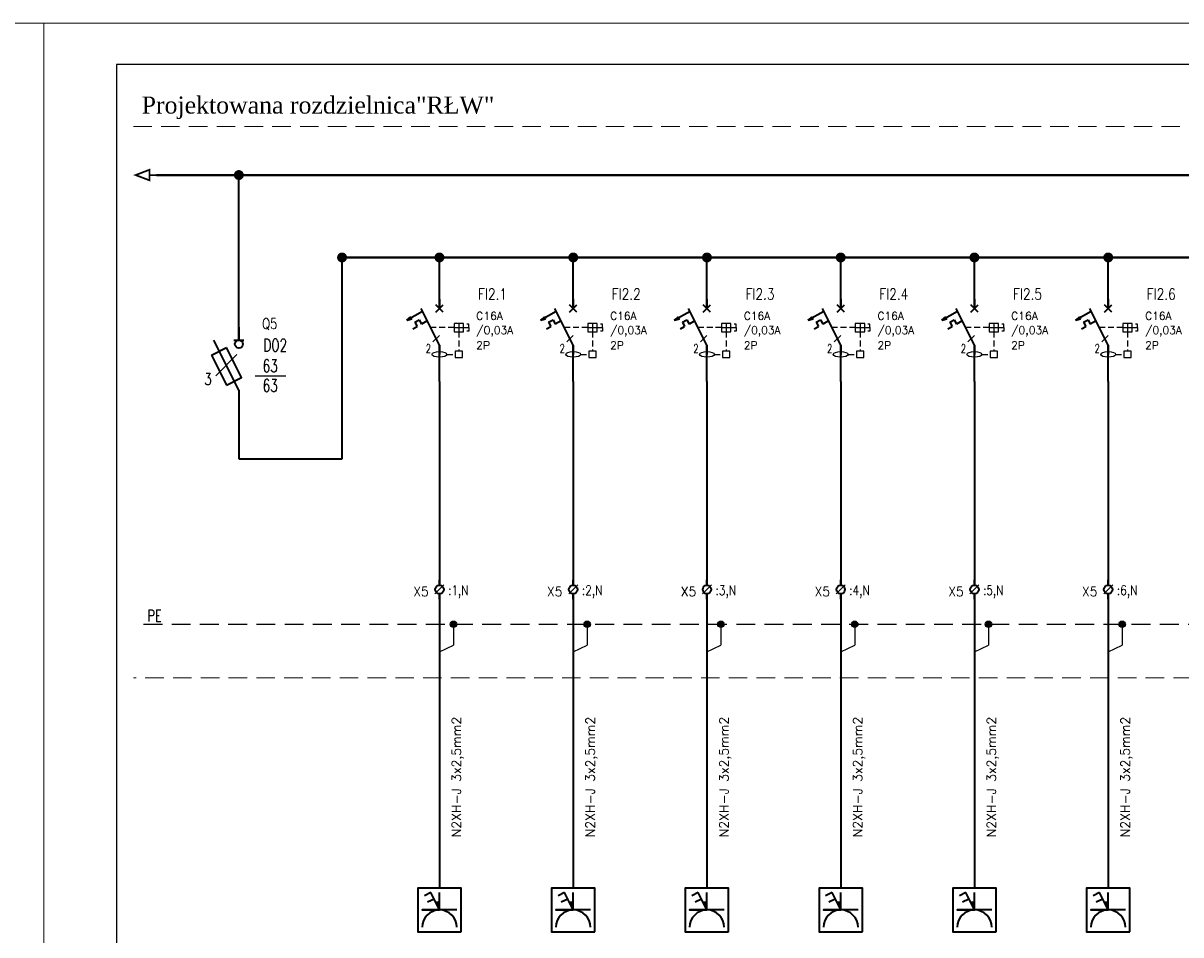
# Model space of a CAD drawing. Extents: x 45023 to 80158, y -8440 to -2500.
# Tile 9 of 14: x 63288 to 67194, y -5577 to -2500. Entities that reach past the tile are written whole.
import ezdxf
from ezdxf.enums import TextEntityAlignment as Align

# ---------------------------------------------------------------- set-up
doc = ezdxf.new("R2010")
doc.units = 0
doc.header["$MEASUREMENT"] = 0
for name, pattern in [('CONTINUA', [0]), ('DASHEDX2', [1.5, 1, -0.5]), ('HIDDEN', [9.525, 6.35, -3.175]), ('HIDDEN2', [0.1875, 0.125, -0.0625])]:
    doc.linetypes.add(name, pattern=pattern)
for name, color, linetype, lineweight in [('15-240', 240, 'Continuous', 35), ('15-7', 7, 'Continuous', 40), ('DEFAULT', 7, 'Continuous', 0), ('ele_aparat', 5, 'Continuous', 30), ('SIE_DG_PRESE', 10, 'Continuous', 35), ('TORY_GŁÓWNE', 7, 'Continuous', 40)]:
    doc.layers.add(name, color=color, linetype=linetype, lineweight=lineweight)
for name, color, linetype in [('15-6', 6, 'Continuous'), ('6', 6, 'Continuous'), ('Elektryka', 5, 'Continuous'), ('R-RAM', 10, 'Continuous'), ('RYSUNEK', 7, 'Continuous')]:
    doc.layers.add(name, color=color, linetype=linetype)
doc.styles.add('BIPSIMPL', font='simplex.shx')
doc.styles.add('P3', font='simplex.shx', dxfattribs={"width": 0.95})
doc.styles.add('ROMANS', font='romans', dxfattribs={"height": 3})

# ---------------------------------------------------------------- blocks, each defined once
blk = doc.blocks.new('SU0213')
at = {"layer": '15-240', "linetype": 'Continuous'}
for p, q in [((0, -0.279), (0, 0)), ((0, -1), (0, -0.721))]:
    blk.add_line(p, q, dxfattribs=at)
at = {"layer": '15-240', "linetype": 'Continuous', "lineweight": 20}
blk.add_line((-0.234, -0.734), (0.234, -0.266), dxfattribs=at)
at = {"layer": '15-240', "linetype": 'Continuous'}
blk.add_circle((0, -0.5), 0.221, dxfattribs=at)
at = {"linetype": 'Continuous', "lineweight": 20, "style": 'ROMANS', "flags": 3}
blk.add_attdef('NRSYMB', text='', height=0.4, dxfattribs=at).set_placement((-0.125, 2.341), align=Align.MIDDLE)
at = {"lineweight": 20, "style": 'ROMANS', "flags": 3}
blk.add_attdef('NAZWA', (-2.405, 0.543), '', height=1, dxfattribs=at)
at = {"color": 1, "lineweight": 20, "style": 'ROMANS', "width": 0.8}
blk.add_attdef('LISTWA', text='', height=0.6, dxfattribs=at).set_placement((-0.555, -0.714), align=Align.RIGHT)
at = {"color": 0, "lineweight": 20, "style": 'ROMANS', "width": 0.8}
blk.add_attdef('ZACISK', (0.445, -0.664), '', height=0.5, dxfattribs=at)
blk = doc.blocks.new('030201')
at = {"color": 6, "const_width": 0.185}
blk.add_lwpolyline([(-0.093, 0, 1), (0.093, 0, 1)], format="xyb", close=True, dxfattribs=at)
at = {"color": 3}
blk.add_point((0, 0), dxfattribs=at)
at = {"linetype": 'Continuous', "style": 'ROMANS', "flags": 3}
blk.add_attdef('NRSYMB', text='', height=0.4, dxfattribs=at).set_placement((0.336, 2.427), align=Align.MIDDLE)
blk.add_attdef('NAZWA', (-2.451, 0.936), '', height=1, dxfattribs=at)
blk = doc.blocks.new('072109')
at = {"layer": '15-240', "linetype": 'Continuous'}
for p, q in [((0, 0), (0, -0.5)), ((-1.1, -1.1), (-0.5, -0.8)), ((0, -2.5), (-1, -0.5)), ((-0.2, -0.5), (0.2, -0.5)), ((-1.1, -1.1), (-0.5, -2.3)), ((0, -2.5), (0, -3))]:
    blk.add_line(p, q, dxfattribs=at)
blk.add_lwpolyline([(-0.5, -2.3), (0.1, -2), (-0.5, -0.8)], dxfattribs=at)
blk.add_circle((0, -0.66), 0.16, dxfattribs=at)
blk.add_point((0, 0), dxfattribs=at)
at = {"layer": '15-6', "linetype": 'Continuous', "style": 'ROMANS', "flags": 3}
blk.add_attdef('NRSYMB', text='', height=0.4, dxfattribs=at).set_placement((0.25, 2.519), align=Align.MIDDLE)
blk.add_attdef('NAZWA', (-2.386, 0.707), '', height=1, dxfattribs=at)
at = {"layer": '15-6', "linetype": 'Continuous', "style": 'ROMANS'}
for tag, height, width, p in [('OZN', 0.6, 0.8, (-1.346, -0.789)), ('KOD', 0.4, 0.7, (-0.798, -2.506))]:
    blk.add_attdef(tag, text='', height=height, dxfattribs=dict(at, width=width)).set_placement(p, align=Align.RIGHT)
at = {"layer": '15-6', "linetype": 'Continuous', "style": 'ROMANS', "width": 0.7, "flags": 4}
for tag, p in [('ZB1', (0.394, -0.685)), ('ZB2', (0.235, -2.675))]:
    blk.add_attdef(tag, p, '', height=0.4, dxfattribs=at)
for tag, p in [('IW', (1.298, -1.253)), ('IPD', (1.323, -1.847))]:
    blk.add_attdef(tag, text='', height=0.3, dxfattribs=at).set_placement(p, align=Align.MIDDLE)
blk = doc.blocks.new('ele_aparat_2P_003A_B16A')
at = {"color": 7, "linetype": 'DASHEDX2', "lineweight": 25, "ltscale": 5}
for p, q in [((12.32, -16.04), (-7.41, -16.04)), ((16.3, -19.48), (16.3, -35.94)), ((6.27, -38.58), (13.24, -38.58))]:
    blk.add_line(p, q, dxfattribs=at)
at = {"color": 7, "lineweight": 25}
for p, q in [((12.32, -16.04), (20.28, -16.04)), ((16.3, -12.6), (16.3, -19.48)), ((19.37, -16.04), (24.66, -16.04)), ((24.66, -13.06), (23.01, -13.06)), ((24.66, -19.02), (23.01, -19.02)), ((24.66, -16.04), (24.66, -13.06)), ((24.66, -16.04), (24.66, -19.02))]:
    blk.add_line(p, q, dxfattribs=at)
for points in [[(12.32, -19.48), (20.28, -19.48), (20.28, -12.6), (12.32, -12.6)], [(13.24, -41.23), (19.37, -41.23), (19.37, -35.94), (13.24, -35.94)]]:
    blk.add_lwpolyline(points, close=True, dxfattribs=at)
blk.add_ellipse((0, -38.58), major_axis=(-6.27, 0), ratio=0.380518, dxfattribs=at)
at = {"layer": '15-240'}
for p, q in [((0, -30.87), (-15.43, 0)), ((-3.09, -3.09), (3.09, 3.09)), ((3.09, -3.09), (-3.09, 3.09)), ((0, 7.72), (0, 0)), ((-26.86, -9.64), (-27.57, -9.76)), ((-27.45, -9.76), (-24.24, -6.8)), ((-27.45, -9.76), (-24.01, -7.29)), ((-27.45, -9.76), (-23.53, -8.03)), ((-14.26, -2.34), (-27.33, -9.76)), ((-27.33, -9.76), (-23.29, -8.53)), ((-23.17, -8.53), (-24.13, -7.04)), ((-23.33, -7.3), (-23.33, -7.3)), ((-20.75, -11.47), (-17, -9.57)), ((-17, -9.57), (-15.12, -13.04)), ((-22.43, -17.04), (-18.86, -14.94)), ((-20.75, -11.47), (-18.86, -14.94)), ((-10.24, -10.39), (-15.12, -13.04)), ((0, -30.87), (0, -38.58))]:
    blk.add_line(p, q, dxfattribs=at)
at = {"layer": '15-240', "linetype": 'Continuous'}
blk.add_point((0, 7.72), dxfattribs=at)

msp = doc.modelspace()

# ---------------------------------------------------------------- hatches: boundary and pattern name
at = {"layer": 'RYSUNEK'}
for points in [[(64750.9, -4529.3, 1), (64728.9, -4529.3, 1)], [(65202.1, -4529.3, 1), (65180.1, -4529.3, 1)], [(65653.4, -4529.3, 1), (65631.4, -4529.3, 1)], [(66104.6, -4529.3, 1), (66082.6, -4529.3, 1)], [(66555.9, -4529.3, 1), (66533.9, -4529.3, 1)], [(67007.1, -4529.3, 1), (66985.1, -4529.3, 1)]]:
    msp.add_hatch(color=256, dxfattribs=at).paths.add_polyline_path(points)

# ---------------------------------------------------------------- linework, layer by layer
at = {"linetype": 'Continuous'}
for p, q in [((64739.9, -4529.3, 0), (64739.9, -4599.6, 0)), ((65191.1, -4529.3, 0), (65191.1, -4599.6, 0)), ((65642.4, -4529.3, 0), (65642.4, -4599.6, 0)), ((66093.6, -4529.3, 0), (66093.6, -4599.6, 0)), ((66544.9, -4529.3, 0), (66544.9, -4599.6, 0)), ((66996.1, -4529.3, 0), (66996.1, -4599.6, 0)), ((64692.7, -4622.2, 0), (64739.9, -4599.6, 0)), ((65144, -4622.2, 0), (65191.1, -4599.6, 0)), ((65595.2, -4622.2, 0), (65642.4, -4599.6, 0)), ((66046.5, -4622.2, 0), (66093.6, -4599.6, 0)), ((66497.7, -4622.2, 0), (66544.9, -4599.6, 0)), ((66949, -4622.2, 0), (66996.1, -4599.6, 0))]:
    msp.add_line(p, q, dxfattribs=at)
at = {"elevation": 0}
msp.add_lwpolyline([(63603.1, -8300.4), (71618.2, -8300.4), (71618.2, -2640.4), (63603.1, -2640.4)], close=True, dxfattribs=at)
at = {"layer": '15-240'}
for p, q in [((64015.9, -3570.1, 0), (64015.9, -3013.1, 0.1)), ((64364.1, -3971.1, 0), (64364.1, -3291.2, 0)), ((64692.7, -3463.9, 0), (64692.7, -3291.2, 0)), ((65144, -3463.9, 0), (65144, -3291.2, 0)), ((65595.2, -3463.9, 0), (65595.2, -3291.2, 0)), ((66046.5, -3463.9, 0), (66046.5, -3291.2, 0)), ((66497.7, -3463.9, 0), (66497.7, -3291.2, 0)), ((66949, -3463.9, 0), (66949, -3291.2, 0)), ((64692.7, -3709.8, 0.1), (64692.7, -3587.4, 0)), ((65144, -3709.8, 0.1), (65144, -3587.4, 0)), ((65595.2, -3709.8, 0.1), (65595.2, -3587.4, 0)), ((66046.5, -3709.8, 0.1), (66046.5, -3587.4, 0)), ((66497.7, -3709.8, 0.1), (66497.7, -3587.4, 0)), ((66949, -3709.8, 0.1), (66949, -3587.4, 0)), ((64692.7, -3709.8, 0.1), (64692.7, -3999.2, 0)), ((65144, -3709.8, 0.1), (65144, -3999.2, 0)), ((65595.2, -3709.8, 0.1), (65595.2, -3999.2, 0)), ((66046.5, -3709.8, 0.1), (66046.5, -3999.2, 0)), ((66497.7, -3709.8, 0.1), (66497.7, -3999.2, 0)), ((66949, -3709.8, 0.1), (66949, -3999.2, 0)), ((64015.9, -3738.8, 0), (64015.9, -3971.1, 0)), ((64015.9, -3971.1, 0), (64364.1, -3971.1, 0)), ((64692.7, -3999.2, 0), (64692.7, -4397.3, 0)), ((64692.7, -4009.7, 0), (64692.7, -4107.4, 0)), ((65144, -3999.2, 0), (65144, -4397.3, 0)), ((65144, -4009.7, 0), (65144, -4107.4, 0)), ((65595.2, -3999.2, 0), (65595.2, -4397.3, 0)), ((65595.2, -4009.7, 0), (65595.2, -4107.4, 0)), ((66046.5, -3999.2, 0), (66046.5, -4397.3, 0)), ((66046.5, -4009.7, 0), (66046.5, -4107.4, 0)), ((66497.7, -3999.2, 0), (66497.7, -4397.3, 0)), ((66497.7, -4009.7, 0), (66497.7, -4107.4, 0)), ((66949, -3999.2, 0), (66949, -4397.3, 0)), ((66949, -4009.7, 0), (66949, -4107.4, 0)), ((64692.7, -4426.1, 0), (64692.7, -4753.1, -0.1)), ((65144, -4426.1, 0), (65144, -4753.1, -0.1)), ((65595.2, -4426.1, 0), (65595.2, -4753.1, -0.1)), ((66046.5, -4426.1, 0), (66046.5, -4753.1, -0.1)), ((66497.7, -4426.1, 0), (66497.7, -4753.1, -0.1)), ((66949, -4426.1, 0), (66949, -4753.1, -0.1)), ((64692.7, -4743.2, -0.1), (64692.7, -5420.3, -0.1)), ((65144, -4743.2, -0.1), (65144, -5420.3, -0.1)), ((65595.2, -4743.2, -0.1), (65595.2, -5420.3, -0.1)), ((66046.5, -4743.2, -0.1), (66046.5, -5420.3, -0.1)), ((66497.7, -4743.2, -0.1), (66497.7, -5420.3, -0.1)), ((66949, -4743.2, -0.1), (66949, -5420.3, -0.1))]:
    msp.add_line(p, q, dxfattribs=at)
at = {"layer": '15-6'}
for p, q in [((64670.8, -3576.3, 0), (64692.7, -3554.4, 0)), ((65122.1, -3576.3, 0), (65143.9, -3554.4, 0)), ((65573.3, -3576.3, 0), (65595.2, -3554.4, 0)), ((66024.6, -3576.3, 0), (66046.4, -3554.4, 0)), ((66475.8, -3576.3, 0), (66497.7, -3554.4, 0)), ((66927.1, -3576.3, 0), (66948.9, -3554.4, 0)), ((64009.5, -3618.6, 0), (63937.9, -3690.2, 0))]:
    msp.add_line(p, q, dxfattribs=at)
at = {"layer": '15-6', "lineweight": 25}
msp.add_line((64070.4, -3690.4, 0), (64174.1, -3690.4, 0), dxfattribs=at)
at = {"layer": '15-7', "color": 5}
for p, q in [((63738.2, -3013.1, 0), (71425, -3013.1, 0)), ((71278.4, -3291.2, 0), (64364.1, -3291.2, 0))]:
    msp.add_line(p, q, dxfattribs=at)
at = {"layer": '15-7', "color": 5, "const_width": 6, "elevation": 0}
msp.add_lwpolyline([(63738.2, -3013.1), (63714.7, -3013.1), (63714.7, -2995.1), (63667.7, -3013.1), (63714.7, -3031), (63714.7, -3013.1)], dxfattribs=at)
at = {"layer": 'DEFAULT', "color": 7, "linetype": 'HIDDEN2', "lineweight": 20, "ltscale": 500}
for p, q in [((63659.9, -2849.5, 0), (71543.9, -2849.5, 0)), ((71543.9, -4709.8, 0), (63659.9, -4709.8, 0))]:
    msp.add_line(p, q, dxfattribs=at)
at = {"layer": 'R-RAM', "color": 8, "lineweight": 9, "ltscale": 20, "elevation": 0}
for points in [[(54958.2, -8440.4), (63358.2, -8440.4), (63358.2, -2500.4), (54958.2, -2500.4)], [(63358.2, -8440.4), (71758.2, -8440.4), (71758.2, -2500.4), (63358.2, -2500.4)]]:
    msp.add_lwpolyline(points, close=True, dxfattribs=at)
at = {"layer": 'RYSUNEK'}
for centre in [(64739.9, -4529.3, 0), (65191.1, -4529.3, 0), (65642.4, -4529.3, 0), (66093.6, -4529.3, 0), (66544.9, -4529.3, 0), (66996.1, -4529.3, 0)]:
    msp.add_circle(centre, 11, dxfattribs=at)
at = {"layer": 'SIE_DG_PRESE', "linetype": 'CONTINUA', "elevation": -0.1, "flags": 128}
for points in [[(64765.9, -5566.6), (64765.9, -5420.3), (64619.6, -5420.3), (64619.6, -5566.6), (64765.9, -5566.6)], [(65217.1, -5566.6), (65217.1, -5420.3), (65070.9, -5420.3), (65070.9, -5566.6), (65217.1, -5566.6)], [(65668.4, -5566.6), (65668.4, -5420.3), (65522.1, -5420.3), (65522.1, -5566.6), (65668.4, -5566.6)], [(66119.6, -5566.6), (66119.6, -5420.3), (65973.4, -5420.3), (65973.4, -5566.6), (66119.6, -5566.6)], [(66570.9, -5566.6), (66570.9, -5420.3), (66424.6, -5420.3), (66424.6, -5566.6), (66570.9, -5566.6)], [(67022.1, -5566.6), (67022.1, -5420.3), (66875.9, -5420.3), (66875.9, -5566.6), (67022.1, -5566.6)]]:
    msp.add_lwpolyline(points, dxfattribs=at)
at = {"layer": 'SIE_DG_PRESE', "elevation": -0.1}
for points in [[(64751.2, -5493.4), (64634.2, -5493.4), (64692.7, -5493.4), (64692.7, -5434.9)], [(64663.5, -5434.9), (64641.7, -5445.8)], [(64674.3, -5456.6), (64652.5, -5467.5)], [(64692.7, -5493.4), (64663.5, -5434.9)], [(65202.5, -5493.4), (65085.5, -5493.4), (65144, -5493.4), (65144, -5434.9)], [(65114.7, -5434.9), (65092.9, -5445.8)], [(65125.6, -5456.6), (65103.8, -5467.5)], [(65144, -5493.4), (65114.7, -5434.9)], [(65653.7, -5493.4), (65536.7, -5493.4), (65595.2, -5493.4), (65595.2, -5434.9)], [(65566, -5434.9), (65544.2, -5445.8)], [(65576.8, -5456.6), (65555, -5467.5)], [(65595.2, -5493.4), (65566, -5434.9)], [(66105, -5493.4), (65988, -5493.4), (66046.5, -5493.4), (66046.5, -5434.9)], [(66017.2, -5434.9), (65995.4, -5445.8)], [(66028.1, -5456.6), (66006.3, -5467.5)], [(66046.5, -5493.4), (66017.2, -5434.9)], [(66556.2, -5493.4), (66439.2, -5493.4), (66497.7, -5493.4), (66497.7, -5434.9)], [(66468.5, -5434.9), (66446.7, -5445.8)], [(66479.3, -5456.6), (66457.5, -5467.5)], [(66497.7, -5493.4), (66468.5, -5434.9)], [(67007.5, -5493.4), (66890.5, -5493.4), (66949, -5493.4), (66949, -5434.9)], [(66919.7, -5434.9), (66897.9, -5445.8)], [(66930.6, -5456.6), (66908.8, -5467.5)], [(66949, -5493.4), (66919.7, -5434.9)]]:
    msp.add_lwpolyline(points, dxfattribs=at)
at = {"layer": 'SIE_DG_PRESE'}
for centre in [(64692.7, -5551.9, -0.1), (65144, -5551.9, -0.1), (65595.2, -5551.9, -0.1), (66046.5, -5551.9, -0.1), (66497.7, -5551.9, -0.1), (66949, -5551.9, -0.1)]:
    msp.add_arc(centre, 58.5, 0, 180, dxfattribs=at)
for points in [[(64692.7, -5493.4, -0.1), (64692.7, -5464.2, -0.1), (64678.1, -5464.2, -0.1)], [(65144, -5493.4, -0.1), (65144, -5464.2, -0.1), (65129.4, -5464.2, -0.1)], [(65595.2, -5493.4, -0.1), (65595.2, -5464.2, -0.1), (65580.6, -5464.2, -0.1)], [(66046.5, -5493.4, -0.1), (66046.5, -5464.2, -0.1), (66031.9, -5464.2, -0.1)], [(66497.7, -5493.4, -0.1), (66497.7, -5464.2, -0.1), (66483.1, -5464.2, -0.1)], [(66949, -5493.4, -0.1), (66949, -5464.2, -0.1), (66934.4, -5464.2, -0.1)]]:
    msp.add_solid(points, dxfattribs=at)
at = {"layer": 'TORY_GŁÓWNE', "linetype": 'HIDDEN', "lineweight": 25, "ltscale": 10}
msp.add_line((63694.3, -4529.3, 0), (71393.9, -4529.3, 0), dxfattribs=at)

# ---------------------------------------------------------------- block references
at = {"layer": '15-240', "xscale": 84.38375000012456, "yscale": 84.38375000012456, "zscale": 84.38375000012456}
msp.add_blockref('072109', (64015.9, -3527.9, 0), dxfattribs=at)
at = {"layer": '6', "color": 1, "linetype": 'Continuous', "xscale": 90.25, "yscale": 90.25, "zscale": 90.25}
for p in [(64015.9, -3013.1, 0.1), (64364.1, -3291.2, -0.1), (64364.1, -3291.2, -0.1), (64692.7, -3291.2, 0), (65144, -3291.2, 0), (65595.2, -3291.2, 0), (66046.5, -3291.2, 0), (66497.7, -3291.2, 0), (66949, -3291.2, 0)]:
    msp.add_blockref('030201', p, dxfattribs=at)
at = {"layer": 'ele_aparat', "color": 3, "xscale": 4, "yscale": 4, "zscale": 4}
for p in [(64692.7, -3463.9, 0), (65144, -3463.9, 0), (65595.2, -3463.9, 0), (66046.5, -3463.9, 0), (66497.7, -3463.9, 0), (66949, -3463.9, 0)]:
    msp.add_blockref('ele_aparat_2P_003A_B16A', p, dxfattribs=at)
at = {"layer": 'Elektryka', "color": 1, "linetype": 'Continuous', "lineweight": 20}
ref = msp.add_blockref('SU0213', (64692.7, -4379.1, 0), dxfattribs=dict(at, xscale=65.13432749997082, yscale=65.13432749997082, zscale=65.13432749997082))
ref.add_attrib('LISTWA', 'X5', dxfattribs={"layer": '0', "color": 1, "lineweight": 20, "height": 32, "style": 'P3', "width": 0.95}).set_placement((64656.6, -4444.2, 0), align=Align.BOTTOM_RIGHT)
ref.add_attrib('ZACISK', ':1,N', (64721.7, -4430.6, 0), dxfattribs={"layer": '0', "color": 0, "lineweight": 20, "height": 32.57, "style": 'ROMANS', "width": 0.8})
ref = msp.add_blockref('SU0213', (65144, -4379.1, 0), dxfattribs=dict(at, xscale=65.13432749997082, yscale=65.13432749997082, zscale=65.13432749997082))
ref.add_attrib('LISTWA', 'X5', dxfattribs={"layer": '0', "color": 1, "lineweight": 20, "height": 32, "style": 'P3', "width": 0.95}).set_placement((65107.8, -4444.2, 0), align=Align.BOTTOM_RIGHT)
ref.add_attrib('ZACISK', ':2,N', (65173, -4430.6, 0), dxfattribs={"layer": '0', "color": 0, "lineweight": 20, "height": 32.57, "style": 'ROMANS', "width": 0.8})
ref = msp.add_blockref('SU0213', (65595.2, -4379.1, 0), dxfattribs=dict(at, xscale=65.13432749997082, yscale=65.13432749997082, zscale=65.13432749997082))
ref.add_attrib('LISTWA', 'X5', dxfattribs={"layer": '0', "color": 1, "lineweight": 20, "height": 32, "style": 'P3', "width": 0.95}).set_placement((65559.1, -4444.2, 0), align=Align.BOTTOM_RIGHT)
ref.add_attrib('ZACISK', ':3,N', (65624.2, -4430.6, 0), dxfattribs={"layer": '0', "color": 0, "lineweight": 20, "height": 32.57, "style": 'ROMANS', "width": 0.8})
ref = msp.add_blockref('SU0213', (66046.5, -4379.1, 0), dxfattribs=dict(at, xscale=65.13432749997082, yscale=65.13432749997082, zscale=65.13432749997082))
ref.add_attrib('LISTWA', 'X5', dxfattribs={"layer": '0', "color": 1, "lineweight": 20, "height": 32, "style": 'P3', "width": 0.95}).set_placement((66010.3, -4444.2, 0), align=Align.BOTTOM_RIGHT)
ref.add_attrib('ZACISK', ':4,N', (66075.5, -4430.6, 0), dxfattribs={"layer": '0', "color": 0, "lineweight": 20, "height": 32.57, "style": 'ROMANS', "width": 0.8})
ref = msp.add_blockref('SU0213', (66497.7, -4379.1, 0), dxfattribs=dict(at, xscale=65.13432749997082, yscale=65.13432749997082, zscale=65.13432749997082))
ref.add_attrib('LISTWA', 'X5', dxfattribs={"layer": '0', "color": 1, "lineweight": 20, "height": 32, "style": 'P3', "width": 0.95}).set_placement((66461.6, -4444.2, 0), align=Align.BOTTOM_RIGHT)
ref.add_attrib('ZACISK', ':5,N', (66526.7, -4430.6, 0), dxfattribs={"layer": '0', "color": 0, "lineweight": 20, "height": 32.57, "style": 'ROMANS', "width": 0.8})
ref = msp.add_blockref('SU0213', (66949, -4379.1, 0), dxfattribs=dict(at, xscale=65.13432749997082, yscale=65.13432749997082, zscale=65.13432749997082))
ref.add_attrib('LISTWA', 'X5', dxfattribs={"layer": '0', "color": 1, "lineweight": 20, "height": 32, "style": 'P3', "width": 0.95}).set_placement((66912.8, -4444.2, 0), align=Align.BOTTOM_RIGHT)
ref.add_attrib('ZACISK', ':6,N', (66978, -4430.6, 0), dxfattribs={"layer": '0', "color": 0, "lineweight": 20, "height": 32.57, "style": 'ROMANS', "width": 0.8})

# ---------------------------------------------------------------- texts
at = {"color": 7, "ltscale": 20, "style": 'ROMANS'}
for s, p in [('C16A', (64817.1, -3501.4, -0.1)), ('C16A', (65268.3, -3501.4, -0.1)), ('C16A', (65719.6, -3501.4, -0.1)), ('C16A', (66170.8, -3501.4, -0.1)), ('C16A', (66622.1, -3501.4, -0.1)), ('C16A', (67073.3, -3501.4, -0.1)), ('/0,03A', (64817.1, -3549.7, -0.1)), ('/0,03A', (65268.3, -3549.7, -0.1)), ('/0,03A', (65719.6, -3549.7, -0.1)), ('/0,03A', (66170.8, -3549.7, -0.1)), ('/0,03A', (66622.1, -3549.7, -0.1)), ('/0,03A', (67073.3, -3549.7, -0.1)), ('2P', (64817.1, -3600.6, -0.1)), ('2P', (65268.3, -3600.6, -0.1)), ('2P', (65719.6, -3600.6, -0.1)), ('2P', (66170.8, -3600.6, -0.1)), ('2P', (66622.1, -3600.6, -0.1)), ('2P', (67073.3, -3600.6, -0.1))]:
    msp.add_text(s, height=26.26, dxfattribs=at).set_placement(p)
for p in [(64765.3, -4841.3, -0.1), (65216.6, -4841.3, -0.1), (65667.8, -4841.3, -0.1), (66119.1, -4841.3, -0.1), (66570.3, -4841.3, -0.1), (67021.6, -4841.3, -0.1)]:
    msp.add_text('N2XH-J 3x2,5mm2', height=30.719, rotation=90, dxfattribs=at).set_placement(p, align=Align.RIGHT)
at = {"ltscale": 2, "insert": (63687.9, -2748, 0), "char_height": 57.631, "width": 2296.354, "attachment_point": 1}
msp.add_mtext('{\\fTimes New Roman|b0|i0|c238|p18;Projektowana rozdzielnica"RŁW"}', dxfattribs=at)
at = {"layer": '15-6', "lineweight": 25, "style": 'ROMANS', "width": 0.7}
for s, p in [('DO2', (64138.5, -3608.7, 0)), ('63', (64121.6, -3678.2, 0)), ('63', (64121.6, -3744.8, 0))]:
    msp.add_text(s, height=42.5, dxfattribs=at).set_placement(p, align=Align.CENTER)
at = {"layer": '15-6', "style": 'BIPSIMPL', "width": 0.7}
for s, height, p in [('2', 28.9, (64664.2, -3612.9, 0)), ('2', 28.9, (65115.5, -3612.9, 0)), ('2', 28.9, (65566.7, -3612.9, 0)), ('2', 28.9, (66018, -3612.9, 0)), ('2', 28.9, (66469.2, -3612.9, 0)), ('2', 28.9, (66920.5, -3612.9, 0)), ('3', 40, (63923.8, -3721.6, 0))]:
    msp.add_text(s, height=height, dxfattribs=at).set_placement(p, align=Align.RIGHT)
at = {"layer": '15-6', "linetype": 'Continuous', "style": 'BIPSIMPL', "width": 0.7}
msp.add_text('PE', height=39.71, dxfattribs=at).set_placement((63755.6, -4520.1, 0), align=Align.RIGHT)
at = {"layer": 'TORY_GŁÓWNE', "color": 2, "lineweight": 30, "ltscale": 15, "style": 'P3', "width": 0.8}
for s, height, p in [('FI2.1', 37.45, (64823, -3433.6, -0.1)), ('FI2.2', 37.45, (65274.2, -3433.6, -0.1)), ('FI2.3', 37.45, (65725.5, -3433.6, -0.1)), ('FI2.4', 37.45, (66176.7, -3433.6, -0.1)), ('FI2.5', 37.45, (66628, -3433.6, -0.1)), ('FI2.6', 37.45, (67079.2, -3433.6, -0.1)), ('Q5', 35.58, (64094.6, -3532.2, 0))]:
    msp.add_text(s, height=height, dxfattribs=at).set_placement(p)

doc.saveas('drawing.dxf')
